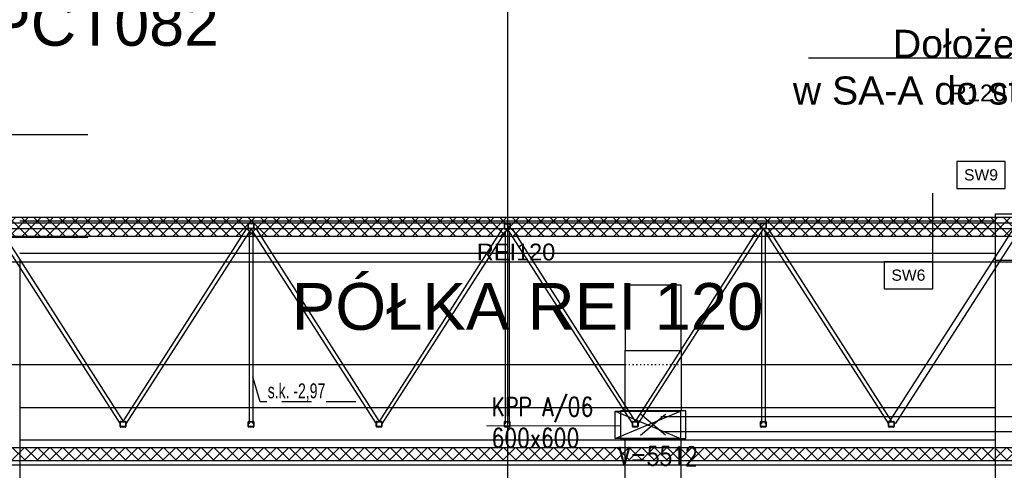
# Model space of a CAD drawing. Header units: centimetres. Extents: x -149939 to 48626, y -46000 to 152985.
# Tile 106 of 256: x -45760 to -35226, y 74507 to 79328. Entities that reach past the tile are written whole.
import ezdxf
from ezdxf import colors
from ezdxf.entities.mleader import LeaderData, LeaderLine
from ezdxf.math import Vec2, Vec3

# ---------------------------------------------------------------- set-up
doc = ezdxf.new("R2010")
doc.units = ezdxf.units.CM
doc.header["$LTSCALE"] = 50
for name, pattern in [('CADVENT_HIDDEN', [0.8, 0.25, -0.55]), ('Kondygnacja  -0_5$0$HIDDEN', [9.525, 6.35, -3.175]), ('Kondygnacja  -0_5$0$HIDDEN2', [4.7625, 3.175, -1.5875]), ('Osie rzutów$0$DASHDOT2', [12.7, 6.35, -3.175, 0, -3.175])]:
    doc.linetypes.add(name, pattern=pattern)
for name, color, linetype in [('bgde-nawiewEXP', 7, 'Continuous'), ('bgde-nawiewHIDDEN', 250, 'Continuous'), ('Kondygnacja  -0_5$0$ARCH_GK', 8, 'Continuous'), ('Kondygnacja  -0_5$0$ARCH_INFO_ODPORNOŚĆ OGNIOWA', 8, 'Continuous'), ('Kondygnacja  -0_5$0$ARCH_INFO_OPISY', 8, 'Continuous'), ('Kondygnacja  -0_5$0$ARCH_INFO_OPISY_PRZEGRODY', 8, 'Continuous'), ('Kondygnacja  -0_5$0$ARCH_KONSTR_POWYŻEJ RZUTU', 8, 'Kondygnacja  -0_5$0$HIDDEN'), ('Kondygnacja  -0_5$0$ARCH_KONSTR_POWYŻEJ RZUTU_IST', 8, 'Kondygnacja  -0_5$0$HIDDEN2'), ('Kondygnacja  -0_5$0$ARCH_MUROWANE', 8, 'Continuous'), ('Kondygnacja  -0_5$0$ARCH_ŚLUSARKA_DRZWI', 8, 'Continuous'), ('Osie rzutów$0$ARCH_INFO_OSIE_IST', 8, 'Osie rzutów$0$DASHDOT2'), ('Osie rzutów$0$ARCH_INFO_OSIE_OPISY_IST', 8, 'Continuous')]:
    doc.layers.add(name, color=color, linetype=linetype)
for name, color, linetype, lineweight in [('bgde_klapy opis', 250, 'Continuous', 20), ('bgde_klapy p.poż.', 240, 'Continuous', 30), ('RFCU', 6, 'Continuous', 30)]:
    doc.layers.add(name, color=color, linetype=linetype, lineweight=lineweight)
doc.styles.add('Arial', font='ARIAL.TTF')
doc.styles.add('Kondygnacja  -0_5$0$Arial', font='ARIAL.TTF')
doc.styles.add('Kondygnacja  -0_5$0$BIKTS', font='bikromsw.shx', dxfattribs={"width": 0.8})
doc.styles.add('st rom', font='Romans.shx', dxfattribs={"width": 0.8})
pattern_1 = [(45, (-121140, -45000), (-67.35192, 67.35192), []), (135, (-121140, -45000), (-67.35192, -67.35192), [])]

# ---------------------------------------------------------------- blocks, each defined once
blk = doc.blocks.new('Osie rzutów')
at = {"layer": 'Osie rzutów$0$ARCH_INFO_OSIE_IST', "ltscale": 10}
for p, q in [((8060, 12510), (8060, 4623.26)), ((4436.04, 12310), (13655, 12310)), ((4436.04, 12200), (13655, 12200))]:
    blk.add_line(p, q, dxfattribs=at)
blk = doc.blocks.new('Kondygnacja  -0_5$0$konstrukcja istniejąca -0.5')
at = {"layer": 'Kondygnacja  -0_5$0$ARCH_KONSTR_POWYŻEJ RZUTU_IST', "ltscale": 10}
for p, q in [((7538, 12217.5), (8581.5, 12217.5)), ((8581.5, 12182.5), (7538, 12182.5))]:
    blk.add_line(p, q, dxfattribs=at)
for points in [[(8738, 12175), (8582, 12175), (8582, 12225), (8738, 12225), (8738, 12175)], [(7538, 12175), (7538, 11025)], [(8582, 11025), (8582, 12175)], [(7538, 12017.9), (8582, 12017.9)], [(8582, 11982.9), (7538, 11982.9)]]:
    blk.add_lwpolyline(points, dxfattribs=at)
blk = doc.blocks.new('Kondygnacja  -0_5$0$wzmocnienie pod bramę -1')
at = {"layer": 'Kondygnacja  -0_5$0$ARCH_KONSTR_POWYŻEJ RZUTU', "ltscale": 5}
for p, q in [((22050.7, 9272.2), (20954.7, 9272.2)), ((22054.8, 9266.2), (20953.6, 9266.2)), ((20954.6, 9266.2), (21088.7, 9057.5, 0)), ((20960, 9266.2), (21091.7, 9060.2, 0)), ((21223.3, 9266.2), (21091.6, 9060.2, 0)), ((21228.7, 9266.2), (21094.6, 9057.5, 0)), ((21226.7, 9263.9), (21226.7, 9057.5, 0)), ((21228.6, 9266.2), (21362.7, 9057.5, 0)), ((21230.7, 9263.9), (21230.7, 9057.5, 0)), ((21234, 9266.2), (21365.7, 9060.2, 0)), ((21497.3, 9266.2), (21365.6, 9060.2, 0)), ((21502.7, 9266.2), (21368.6, 9057.5, 0)), ((21500.7, 9263.9), (21500.7, 9057.5, 0)), ((21502.6, 9266.2), (21636.7, 9057.5, 0)), ((21504.7, 9263.9), (21504.7, 9057.5, 0)), ((21508, 9266.2), (21639.7, 9060.2, 0)), ((21771.3, 9266.2), (21639.6, 9060.2, 0)), ((21776.7, 9266.2), (21642.6, 9057.5, 0)), ((21774.7, 9263.9), (21774.7, 9057.5, 0)), ((21776.6, 9266.2), (21910.7, 9057.5, 0)), ((21778.7, 9263.9), (21778.7, 9057.5, 0)), ((21782, 9266.2), (21913.7, 9060.2, 0)), ((22044, 9266.2), (21909.9, 9057.5, 0)), ((22052, 9266.2), (21917.9, 9057.5, 0)), ((23254.7, 9065.2, 0), (20950.7, 9065.2, 0)), ((23254.7, 9049.2, 0), (20950.7, 9049.2, 0))]:
    blk.add_line(p, q, dxfattribs=at)
for points in [[(21226.3, 9266.2, -0.414214), (21225.7, 9266.8), (21225.7, 9271.6, -0.414214), (21226.3, 9272.2), (21231.1, 9272.2, -0.414214), (21231.7, 9271.6), (21231.7, 9266.8, -0.414214), (21231.1, 9266.2)], [(21226.3, 9266.6, -0.414214), (21226.1, 9266.8), (21226.1, 9271.6, -0.414214), (21226.3, 9271.8), (21231.1, 9271.8, -0.414214), (21231.3, 9271.6), (21231.3, 9266.8, -0.414214), (21231.1, 9266.6)], [(21500.4, 9266, -0.414214), (21499.8, 9266.6), (21499.8, 9271.4, -0.414214), (21500.4, 9272), (21505.2, 9272, -0.414214), (21505.8, 9271.4), (21505.8, 9266.6, -0.414214), (21505.2, 9266)], [(21500.4, 9266.4, -0.414214), (21500.2, 9266.6), (21500.2, 9271.4, -0.414214), (21500.4, 9271.6), (21505.2, 9271.6, -0.414214), (21505.4, 9271.4), (21505.4, 9266.6, -0.414214), (21505.2, 9266.4)], [(21774.3, 9266.2, -0.414214), (21773.7, 9266.8), (21773.7, 9271.6, -0.414214), (21774.3, 9272.2), (21779.1, 9272.2, -0.414214), (21779.7, 9271.6), (21779.7, 9266.8, -0.414214), (21779.1, 9266.2)], [(21774.3, 9266.6, -0.414214), (21774.1, 9266.8), (21774.1, 9271.6, -0.414214), (21774.3, 9271.8), (21779.1, 9271.8, -0.414214), (21779.3, 9271.6), (21779.3, 9266.8, -0.414214), (21779.1, 9266.6)]]:
    blk.add_lwpolyline(points, format="xyb", close=True, dxfattribs=at)
at = {"layer": 'Kondygnacja  -0_5$0$ARCH_KONSTR_POWYŻEJ RZUTU', "ltscale": 5, "elevation": 0}
for points in [[(21089.3, 9054.2, -0.414214), (21088.7, 9054.8), (21088.7, 9059.6, -0.414214), (21089.3, 9060.2), (21094.1, 9060.2, -0.414214), (21094.7, 9059.6), (21094.7, 9054.8, -0.414214), (21094.1, 9054.2)], [(21089.3, 9054.6, -0.414214), (21089.1, 9054.8), (21089.1, 9059.6, -0.414214), (21089.3, 9059.8), (21094.1, 9059.8, -0.414214), (21094.3, 9059.6), (21094.3, 9054.8, -0.414214), (21094.1, 9054.6)], [(21226.3, 9054.2, -0.414214), (21225.7, 9054.8), (21225.7, 9059.6, -0.414214), (21226.3, 9060.2), (21231.1, 9060.2, -0.414214), (21231.7, 9059.6), (21231.7, 9054.8, -0.414214), (21231.1, 9054.2)], [(21226.3, 9054.6, -0.414214), (21226.1, 9054.8), (21226.1, 9059.6, -0.414214), (21226.3, 9059.8), (21231.1, 9059.8, -0.414214), (21231.3, 9059.6), (21231.3, 9054.8, -0.414214), (21231.1, 9054.6)], [(21363.3, 9054.2, -0.414214), (21362.7, 9054.8), (21362.7, 9059.6, -0.414214), (21363.3, 9060.2), (21368.1, 9060.2, -0.414214), (21368.7, 9059.6), (21368.7, 9054.8, -0.414214), (21368.1, 9054.2)], [(21363.3, 9054.6, -0.414214), (21363.1, 9054.8), (21363.1, 9059.6, -0.414214), (21363.3, 9059.8), (21368.1, 9059.8, -0.414214), (21368.3, 9059.6), (21368.3, 9054.8, -0.414214), (21368.1, 9054.6)], [(21500.3, 9054.2, -0.414214), (21499.7, 9054.8), (21499.7, 9059.6, -0.414214), (21500.3, 9060.2), (21505.1, 9060.2, -0.414214), (21505.7, 9059.6), (21505.7, 9054.8, -0.414214), (21505.1, 9054.2)], [(21500.3, 9054.6, -0.414214), (21500.1, 9054.8), (21500.1, 9059.6, -0.414214), (21500.3, 9059.8), (21505.1, 9059.8, -0.414214), (21505.3, 9059.6), (21505.3, 9054.8, -0.414214), (21505.1, 9054.6)], [(21637.3, 9054.2, -0.414214), (21636.7, 9054.8), (21636.7, 9059.6, -0.414214), (21637.3, 9060.2), (21642.1, 9060.2, -0.414214), (21642.7, 9059.6), (21642.7, 9054.8, -0.414214), (21642.1, 9054.2)], [(21637.3, 9054.6, -0.414214), (21637.1, 9054.8), (21637.1, 9059.6, -0.414214), (21637.3, 9059.8), (21642.1, 9059.8, -0.414214), (21642.3, 9059.6), (21642.3, 9054.8, -0.414214), (21642.1, 9054.6)], [(21774.3, 9054.2, -0.414214), (21773.7, 9054.8), (21773.7, 9059.6, -0.414214), (21774.3, 9060.2), (21779.1, 9060.2, -0.414214), (21779.7, 9059.6), (21779.7, 9054.8, -0.414214), (21779.1, 9054.2)], [(21774.3, 9054.6, -0.414214), (21774.1, 9054.8), (21774.1, 9059.6, -0.414214), (21774.3, 9059.8), (21779.1, 9059.8, -0.414214), (21779.3, 9059.6), (21779.3, 9054.8, -0.414214), (21779.1, 9054.6)], [(21911.3, 9054.2, -0.414214), (21910.7, 9054.8), (21910.7, 9059.6, -0.414214), (21911.3, 9060.2), (21916.1, 9060.2, -0.414214), (21916.7, 9059.6), (21916.7, 9054.8, -0.414214), (21916.1, 9054.2)], [(21911.3, 9054.6, -0.414214), (21911.1, 9054.8), (21911.1, 9059.6, -0.414214), (21911.3, 9059.8), (21916.1, 9059.8, -0.414214), (21916.3, 9059.6), (21916.3, 9054.8, -0.414214), (21916.1, 9054.6)]]:
    blk.add_lwpolyline(points, format="xyb", close=True, dxfattribs=at)

msp = doc.modelspace()

# ---------------------------------------------------------------- hatches: boundary and pattern name
at = {"layer": 'Kondygnacja  -0_5$0$ARCH_GK', "linetype": 'Continuous'}
h = msp.add_hatch(dxfattribs=at)
h.set_pattern_fill('ANSI37', color=256, scale=30, style=0)
h.set_pattern_definition(pattern_1)
h.paths.add_polyline_path([(-58940, 74750), (-58940, 74610), (-56430, 74610), (-56355, 74644.167), (-56355, 74750)], flags=0)
h.paths.add_polyline_path([(-56355, 74750), (-56355, 74644.167), (-56280, 74610), (-9802.153, 74610), (-9744.163, 74750)], flags=0)
at = {"layer": 'Kondygnacja  -0_5$0$ARCH_MUROWANE', "linetype": 'Continuous'}
h = msp.add_hatch(dxfattribs=at)
h.set_pattern_fill('ANSI37', color=256, scale=30, style=0)
h.set_pattern_definition(pattern_1)
h.paths.add_polyline_path([(-35065, 77212.5), (-35102.5, 77152.083), (-35102.5, 77012.5), (-34820, 77012.5), (-34820, 77212.5)], flags=0)
h.paths.add_polyline_path([(-46260, 77212.5), (-46260, 77012.5), (-45977.5, 77012.5), (-45977.5, 77152.083), (-46015, 77212.5)], flags=0)
h.paths.add_polyline_path([(-45940, 77212.5), (-45977.5, 77152.083), (-45977.5, 77012.5), (-35102.5, 77012.5), (-35102.5, 77152.083), (-35140, 77212.5)], flags=0)

# ---------------------------------------------------------------- linework, layer by layer
at = {"layer": 'bgde-nawiewEXP', "linetype": 'Continuous'}
for points in [[(-47451.11, 76681.674), (-47451.11, 76738.178), (-47326.11, 76738.178), (-47326.11, 75638.178), (-39283.507, 75638.178)], [(-47451.11, 75638.178), (-47326.11, 75638.178), (-47326.11, 76738.178), (-24462.434, 76738.178)], [(-38683.507, 75638.178), (-10227.721, 75638.178), (-10227.721, 76738.178), (-24162.434, 76738.178)], [(-39283.507, 75143.571), (-39283.507, 75788.178), (-38683.507, 75788.178), (-38683.507, 75143.571)], [(-39283.507, 72307.395), (-39283.507, 74847.571)], [(-38683.507, 72307.395), (-38683.507, 74847.571)]]:
    msp.add_lwpolyline(points, dxfattribs=at)
for points in [[(-39283.507, 75788.178), (-38683.507, 75788.178), (-38683.507, 76488.182), (-39283.507, 76488.182), (-39283.507, 75944.864)], [(-39333.507, 74847.571), (-38633.507, 74847.571), (-38633.507, 75143.571), (-39333.507, 75143.571)]]:
    msp.add_lwpolyline(points, close=True, dxfattribs=at)
at = {"layer": 'bgde-nawiewEXP'}
for points in [[(-38849.886, 74882.565), (-39117.129, 75108.577)], [(-39117.129, 74882.565), (-38849.886, 75108.577)]]:
    msp.add_lwpolyline(points, dxfattribs=at)
msp.add_lwpolyline([(-38977.257, 74995.571, 12.5, 12.5, 1), (-38989.757, 74995.571, 12.5, 12.5, 1)], format="xyseb", close=True, dxfattribs=at)
at = {"layer": 'bgde-nawiewHIDDEN', "linetype": 'CADVENT_HIDDEN'}
for points in [[(-39283.507, 75638.178), (-38683.507, 75638.178)], [(-39283.507, 75143.571), (-38683.507, 75143.571)], [(-39283.507, 74847.571), (-38683.507, 74847.571)]]:
    msp.add_lwpolyline(points, dxfattribs=at)
at = {"layer": 'bgde_klapy opis'}
msp.add_line((-40766.602, 74981.824), (-39337.955, 74981.824), dxfattribs=at)
at = {"layer": 'bgde_klapy p.poż.'}
for p, q in [((-39387.71, 75139.913, 1920), (-38689.598, 74846.704, 1920)), ((-39387.71, 74846.704, 1920), (-38689.598, 75139.913, 1920))]:
    msp.add_line(p, q, dxfattribs=at)
at = {"layer": 'bgde_klapy p.poż.', "elevation": 1920}
msp.add_lwpolyline([(-39387.71, 75139.913), (-38689.598, 75139.913), (-38689.598, 74846.704), (-39387.71, 74846.704)], close=True, dxfattribs=at)
at = {"layer": 'Kondygnacja  -0_5$0$ARCH_GK', "linetype": 'Continuous'}
for p, q in [((-58940, 74750), (-9744.163, 74750)), ((-56280, 74610), (-9802.153, 74610))]:
    msp.add_line(p, q, dxfattribs=at)
at = {"layer": 'Kondygnacja  -0_5$0$ARCH_INFO_OPISY_PRZEGRODY'}
for points in [[(-35735.177, 77522.871), (-35215.177, 77522.871), (-35215.177, 77810.871), (-35735.177, 77810.871), (-35735.177, 77522.871)], [(-36511.933, 76449.799), (-35991.933, 76449.799), (-35991.933, 76737.799), (-36511.933, 76737.799), (-36511.933, 76449.799)]]:
    msp.add_lwpolyline(points, close=True, dxfattribs=at)
msp.add_lwpolyline([(-35991.933, 76737.799), (-35991.933, 77470.034)], dxfattribs=at)
at = {"layer": 'Kondygnacja  -0_5$0$ARCH_KONSTR_POWYŻEJ RZUTU', "elevation": 0}
msp.add_lwpolyline([(-42161.937, 75239.258), (-43187.478, 75239.258), (-43265, 75505.659)], dxfattribs=at)
at = {"layer": 'Kondygnacja  -0_5$0$ARCH_MUROWANE', "linetype": 'Continuous'}
for p, q in [((-35140, 77212.5), (-45940, 77212.5)), ((-46260, 77012.5), (-34820, 77012.5))]:
    msp.add_line(p, q, dxfattribs=at)
at = {"layer": 'Kondygnacja  -0_5$0$ARCH_ŚLUSARKA_DRZWI'}
msp.add_lwpolyline([(-9822.864, 74560), (-12840, 74560), (-12840, 74560), (-14240.186, 74560), (-14240.186, 74560), (-56230, 74560), (-56230, 71100)], dxfattribs=at)

# ---------------------------------------------------------------- block references
at = {"layer": 'Kondygnacja  -0_5$0$ARCH_KONSTR_POWYŻEJ RZUTU', "xscale": 10, "yscale": 10, "zscale": 10}
for name, p in [('Kondygnacja  -0_5$0$konstrukcja istniejąca -0.5', (-121140, -45000)), ('Kondygnacja  -0_5$0$wzmocnienie pod bramę -1', (-255571.532, -15572.227))]:
    msp.add_blockref(name, p, dxfattribs=at)
at = {"layer": 'Osie rzutów$0$ARCH_INFO_OSIE_OPISY_IST', "color": 30, "xscale": 10, "yscale": 10, "zscale": 10}
msp.add_blockref('Osie rzutów', (-121140, -45000), dxfattribs=at)

# ---------------------------------------------------------------- texts
at = {"layer": 'bgde_klapy opis', "char_height": 200, "width": 1762.63779, "attachment_point": 1, "style": 'st rom'}
for s, insert in [('KPP A/06\\P600x600', (-40712.676, 75287.153)), ('V=5512', (-39354.437, 74757.876))]:
    msp.add_mtext(s, dxfattribs=dict(at, insert=insert))
at = {"layer": 'Kondygnacja  -0_5$0$ARCH_INFO_ODPORNOŚĆ OGNIOWA', "char_height": 180, "width": 533.32525, "attachment_point": 5, "style": 'Kondygnacja  -0_5$0$Arial'}
for s, insert in [('\\PR120', (-35506.988, 78692.23)), ('\\PREI120', (-40449.436, 76990.548))]:
    msp.add_mtext(s, dxfattribs=dict(at, insert=insert))
at = {"layer": 'Kondygnacja  -0_5$0$ARCH_INFO_OPISY', "ltscale": 2, "insert": (-40520, 76256.25), "char_height": 500, "width": 11200, "attachment_point": 5, "style": 'Kondygnacja  -0_5$0$Arial'}
msp.add_mtext('{\\fArial|b0|i0|c204|p34;  }PÓŁKA REI 120', dxfattribs=at)
at = {"layer": 'Kondygnacja  -0_5$0$ARCH_INFO_OPISY_PRZEGRODY', "char_height": 120, "width": 520, "attachment_point": 5, "style": 'Kondygnacja  -0_5$0$Arial'}
for s, insert in [('SW9', (-35475.177, 77666.871)), ('SW6', (-36251.933, 76593.799))]:
    msp.add_mtext(s, dxfattribs=dict(at, insert=insert))
at = {"layer": 'Kondygnacja  -0_5$0$ARCH_KONSTR_POWYŻEJ RZUTU', "style": 'Kondygnacja  -0_5$0$BIKTS', "width": 0.7}
msp.add_text('s.k. -2,97', height=160, dxfattribs=at).set_placement((-43106.646, 75276.954, 0))
at = {"layer": 'RFCU', "insert": (-46088.109, 79528.545), "char_height": 480, "width": 10742.22846, "attachment_point": 1, "style": 'Arial'}
msp.add_mtext('PCT082', dxfattribs=at)

# ---------------------------------------------------------------- leaders
at = {"layer": 'RFCU', "color": 94, "lineweight": 0}
ml = msp.add_multileader_mtext('Standard', dxfattribs=at)
ml.set_content('{\\fArial CE|b0|i0|c238|p34;\\C94;Dołożenie nowego sterownika\\Pw SA-A do sterowania VAV od CO2}')
ml.set_leader_properties()
ml.build(insert=Vec2(0, 0))
ml.multileader.update_dxf_attribs({"text_right_attachment_type": 6, "dogleg_length": 0.36, "arrow_head_size": 320})
ctx = ml.context
ctx.base_point, ctx.char_height, ctx.arrow_head_size, ctx.plane_origin = Vec3(-37467.553, 79067.442), 300, 320, Vec3(-35545.349, 83443.746)
ctx.right_attachment, ctx.text_align_type = 6, 2
notes = []
notes.append((ctx, [(0, (1, 1, 0), (-30847.64, 78914.884), (-1, 0), 0.36, [(0, [(-27964.929, 77360.548)], 0, [])])]))
ctx.mtext.insert, ctx.mtext.alignment, ctx.mtext.flow_direction = Vec3(-30850, 79220), 3, 5
for ctx, leaders in notes:
    for number, flags, end, landing, length, lines in leaders:
        leader = LeaderData()
        leader.index, (leader.has_last_leader_line, leader.has_dogleg_vector, leader.attachment_direction) = number, flags
        leader.last_leader_point, leader.dogleg_vector, leader.dogleg_length = Vec3(end), Vec3(landing), length
        for number, points, colour, breaks in lines:
            line = LeaderLine()
            line.index, line.vertices, line.color, line.breaks = number, Vec3.list(points), colors.encode_raw_color(colour), breaks
            leader.lines.append(line)
        ctx.leaders.append(leader)

doc.saveas('drawing.dxf')
